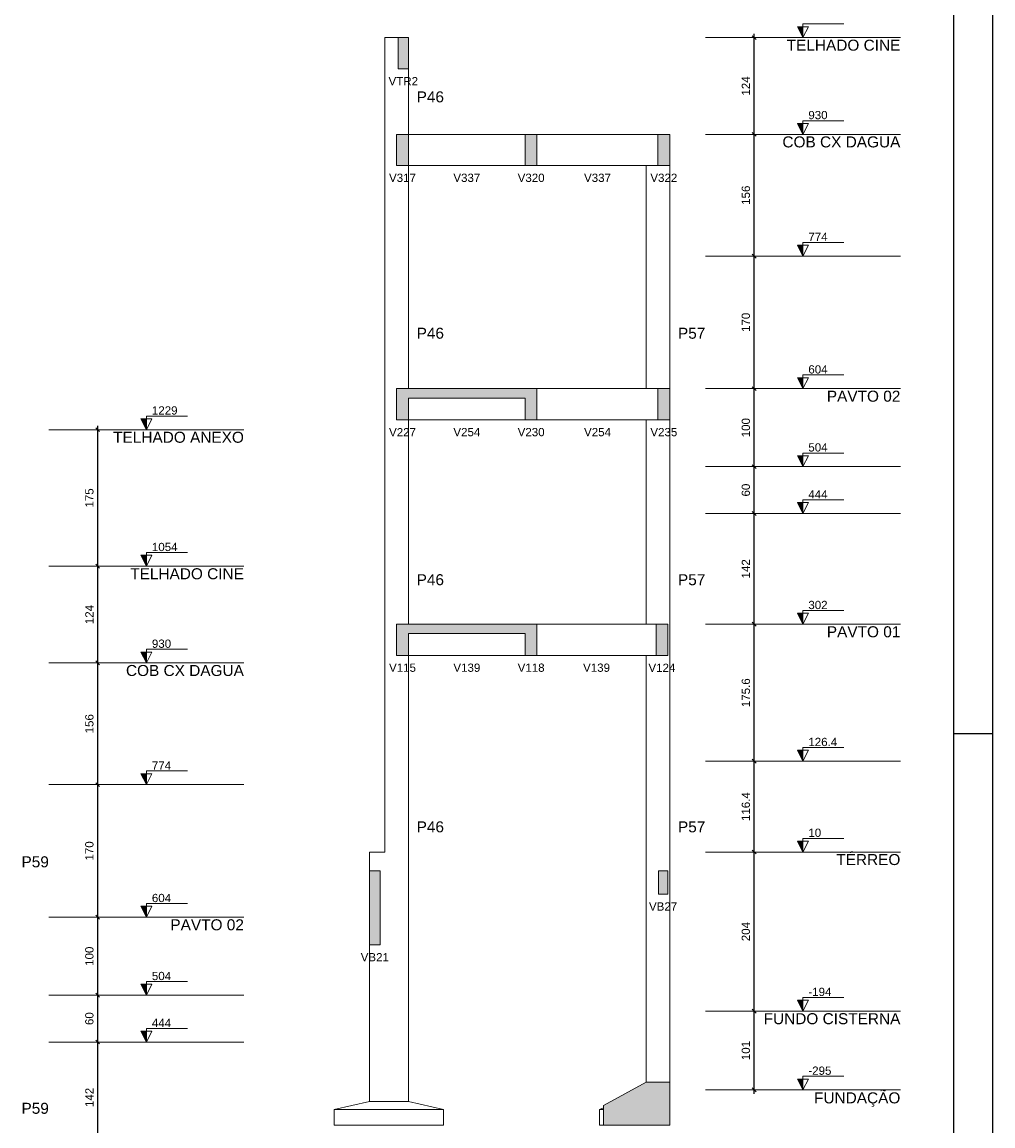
# Model space of a CAD drawing. Header units: millimetres. Extents: x 0 to 119, y 0 to 84.
# Tile 9 of 11: x 94 to 119, y 20 to 48. Entities that reach past the tile are written whole.
import ezdxf

# ---------------------------------------------------------------- set-up
doc = ezdxf.new("R2010")
doc.units = ezdxf.units.MM
doc.header["$MEASUREMENT"] = 0
doc.linetypes.add('DASHED', pattern=[1.905, 1.27, -0.635])
doc.linetypes.add('NULL', pattern=[0])
doc.layers.get('0').update_dxf_attribs({"lineweight": 18})
for name, color, linetype, lineweight in [('FO-Cotas', 5, 'Continuous', 5), ('FO-Elementos cortados', 159, 'Continuous', 5), ('FO-Elementos em vista', 7, 'Continuous', 5), ('FO-Hachuras', 153, 'Continuous', 5), ('FO-Indicações', 7, 'Continuous', 5), ('FO-Níveis', 9, 'DASHED', 5), ('FO-Textos das vigas', 7, 'Continuous', 5), ('FO-Textos dos pilares', 7, 'Continuous', 5)]:
    doc.layers.add(name, color=color, linetype=linetype, lineweight=lineweight)
doc.layers.add('SEDUC_MARF', color=1, linetype='Continuous')
doc.layers.add('SEDUC_MARGG', color=7, linetype='Continuous')
doc.styles.add('Arial', font='txt')
doc.dimstyles.new('UM_50.000000', dxfattribs={"dimtxt": 0.18, "dimasz": 0.1, "dimexe": 0.1, "dimexo": 0.2, "dimgap": 0, "dimtad": 1, "dimtih": 1, "dimtoh": 1, "dimdec": 1, "dimlfac": 50, "dimzin": 0, "dimdsep": 46, "dimtxsty": 'Standard', "dimcen": 0.09, "dimdle": 0.1, "dimadec": 1, "dimazin": 2, "dimtfac": 1, "dimtdec": 4, "dimtofl": 0, "dimtmove": 0, "dimatfit": 3, "dimfxl": 1, "dimtolj": 1, "dimarcsym": 0})

# ---------------------------------------------------------------- blocks, each defined once
blk = doc.blocks.new('_Oblique')
at = {"color": 0, "linetype": 'ByBlock', "lineweight": -2}
blk.add_line((-0.5, -0.5), (0.5, 0.5), dxfattribs=at)
blk = doc.blocks.new('*D15')
at = {"layer": 'Defpoints', "color": 0}
for p in [(112.776, 22.583), (112.776, 22.583), (112.776, 20.563)]:
    blk.add_point(p, dxfattribs=at)
at = {"layer": 'FO-Cotas', "color": 0, "linetype": 'Continuous', "lineweight": -2}
blk.add_line((112.776, 20.463), (112.776, 22.683), dxfattribs=at)
at = {"layer": 'FO-Cotas', "color": 0, "lineweight": -2, "xscale": 0.1, "yscale": 0.1, "zscale": 0.1}
for p, rotation in [((112.776, 22.583), 90), ((112.776, 20.563), 270)]:
    blk.add_blockref('_Oblique', p, dxfattribs=dict(at, rotation=rotation))
at = {"layer": 'FO-Cotas', "color": 7, "insert": (112.564, 21.573), "char_height": 0.2118, "attachment_point": 5, "rotation": 90, "style": 'Arial'}
blk.add_mtext('\\A1;101', dxfattribs=at)
blk = doc.blocks.new('*D16')
at = {"layer": 'Defpoints', "color": 0}
for p in [(112.776, 26.663), (112.776, 26.663), (112.776, 22.583)]:
    blk.add_point(p, dxfattribs=at)
at = {"layer": 'FO-Cotas', "color": 0, "linetype": 'Continuous', "lineweight": -2}
blk.add_line((112.776, 22.483), (112.776, 26.763), dxfattribs=at)
at = {"layer": 'FO-Cotas', "color": 0, "lineweight": -2, "xscale": 0.1, "yscale": 0.1, "zscale": 0.1}
for p, rotation in [((112.776, 26.663), 90), ((112.776, 22.583), 270)]:
    blk.add_blockref('_Oblique', p, dxfattribs=dict(at, rotation=rotation))
at = {"layer": 'FO-Cotas', "color": 7, "insert": (112.564, 24.623), "char_height": 0.2118, "attachment_point": 5, "rotation": 90, "style": 'Arial'}
blk.add_mtext('\\A1;204', dxfattribs=at)
blk = doc.blocks.new('*D17')
at = {"layer": 'Defpoints', "color": 0}
for p in [(112.776, 28.991), (112.776, 28.991), (112.776, 26.663)]:
    blk.add_point(p, dxfattribs=at)
at = {"layer": 'FO-Cotas', "color": 0, "linetype": 'Continuous', "lineweight": -2}
blk.add_line((112.776, 26.563), (112.776, 29.091), dxfattribs=at)
at = {"layer": 'FO-Cotas', "color": 0, "lineweight": -2, "xscale": 0.1, "yscale": 0.1, "zscale": 0.1}
for p, rotation in [((112.776, 28.991), 90), ((112.776, 26.663), 270)]:
    blk.add_blockref('_Oblique', p, dxfattribs=dict(at, rotation=rotation))
at = {"layer": 'FO-Cotas', "color": 7, "insert": (112.564, 27.827), "char_height": 0.2118, "attachment_point": 5, "rotation": 90, "style": 'Arial'}
blk.add_mtext('\\A1;116.4', dxfattribs=at)
blk = doc.blocks.new('*D18')
at = {"layer": 'Defpoints', "color": 0}
for p in [(112.776, 32.503), (112.776, 32.503), (112.776, 28.991)]:
    blk.add_point(p, dxfattribs=at)
at = {"layer": 'FO-Cotas', "color": 0, "linetype": 'Continuous', "lineweight": -2}
blk.add_line((112.776, 28.891), (112.776, 32.603), dxfattribs=at)
at = {"layer": 'FO-Cotas', "color": 0, "lineweight": -2, "xscale": 0.1, "yscale": 0.1, "zscale": 0.1}
for p, rotation in [((112.776, 32.503), 90), ((112.776, 28.991), 270)]:
    blk.add_blockref('_Oblique', p, dxfattribs=dict(at, rotation=rotation))
at = {"layer": 'FO-Cotas', "color": 7, "insert": (112.564, 30.747), "char_height": 0.2118, "attachment_point": 5, "rotation": 90, "style": 'Arial'}
blk.add_mtext('\\A1;175.6', dxfattribs=at)
blk = doc.blocks.new('*D19')
at = {"layer": 'Defpoints', "color": 0}
for p in [(112.776, 35.343), (112.776, 35.343), (112.776, 32.503)]:
    blk.add_point(p, dxfattribs=at)
at = {"layer": 'FO-Cotas', "color": 0, "linetype": 'Continuous', "lineweight": -2}
blk.add_line((112.776, 32.403), (112.776, 35.443), dxfattribs=at)
at = {"layer": 'FO-Cotas', "color": 0, "lineweight": -2, "xscale": 0.1, "yscale": 0.1, "zscale": 0.1}
for p, rotation in [((112.776, 35.343), 90), ((112.776, 32.503), 270)]:
    blk.add_blockref('_Oblique', p, dxfattribs=dict(at, rotation=rotation))
at = {"layer": 'FO-Cotas', "color": 7, "insert": (112.564, 33.923), "char_height": 0.2118, "attachment_point": 5, "rotation": 90, "style": 'Arial'}
blk.add_mtext('\\A1;142', dxfattribs=at)
blk = doc.blocks.new('*D20')
at = {"layer": 'Defpoints', "color": 0}
for p in [(112.776, 36.543), (112.776, 36.543), (112.776, 35.343)]:
    blk.add_point(p, dxfattribs=at)
at = {"layer": 'FO-Cotas', "color": 0, "linetype": 'Continuous', "lineweight": -2}
blk.add_line((112.776, 35.243), (112.776, 36.643), dxfattribs=at)
at = {"layer": 'FO-Cotas', "color": 0, "lineweight": -2, "xscale": 0.1, "yscale": 0.1, "zscale": 0.1}
for p, rotation in [((112.776, 36.543), 90), ((112.776, 35.343), 270)]:
    blk.add_blockref('_Oblique', p, dxfattribs=dict(at, rotation=rotation))
at = {"layer": 'FO-Cotas', "color": 7, "insert": (112.564, 35.943), "char_height": 0.2118, "attachment_point": 5, "rotation": 90, "style": 'Arial'}
blk.add_mtext('\\A1;60', dxfattribs=at)
blk = doc.blocks.new('*D21')
at = {"layer": 'Defpoints', "color": 0}
for p in [(112.776, 38.543), (112.776, 38.543), (112.776, 36.543)]:
    blk.add_point(p, dxfattribs=at)
at = {"layer": 'FO-Cotas', "color": 0, "linetype": 'Continuous', "lineweight": -2}
blk.add_line((112.776, 36.443), (112.776, 38.643), dxfattribs=at)
at = {"layer": 'FO-Cotas', "color": 0, "lineweight": -2, "xscale": 0.1, "yscale": 0.1, "zscale": 0.1}
for p, rotation in [((112.776, 38.543), 90), ((112.776, 36.543), 270)]:
    blk.add_blockref('_Oblique', p, dxfattribs=dict(at, rotation=rotation))
at = {"layer": 'FO-Cotas', "color": 7, "insert": (112.564, 37.543), "char_height": 0.2118, "attachment_point": 5, "rotation": 90, "style": 'Arial'}
blk.add_mtext('\\A1;100', dxfattribs=at)
blk = doc.blocks.new('*D22')
at = {"layer": 'Defpoints', "color": 0}
for p in [(112.776, 41.943), (112.776, 41.943), (112.776, 38.543)]:
    blk.add_point(p, dxfattribs=at)
at = {"layer": 'FO-Cotas', "color": 0, "linetype": 'Continuous', "lineweight": -2}
blk.add_line((112.776, 38.443), (112.776, 42.043), dxfattribs=at)
at = {"layer": 'FO-Cotas', "color": 0, "lineweight": -2, "xscale": 0.1, "yscale": 0.1, "zscale": 0.1}
for p, rotation in [((112.776, 41.943), 90), ((112.776, 38.543), 270)]:
    blk.add_blockref('_Oblique', p, dxfattribs=dict(at, rotation=rotation))
at = {"layer": 'FO-Cotas', "color": 7, "insert": (112.564, 40.243), "char_height": 0.2118, "attachment_point": 5, "rotation": 90, "style": 'Arial'}
blk.add_mtext('\\A1;170', dxfattribs=at)
blk = doc.blocks.new('*D23')
at = {"layer": 'Defpoints', "color": 0}
for p in [(112.776, 45.063), (112.776, 45.063), (112.776, 41.943)]:
    blk.add_point(p, dxfattribs=at)
at = {"layer": 'FO-Cotas', "color": 0, "linetype": 'Continuous', "lineweight": -2}
blk.add_line((112.776, 41.843), (112.776, 45.163), dxfattribs=at)
at = {"layer": 'FO-Cotas', "color": 0, "lineweight": -2, "xscale": 0.1, "yscale": 0.1, "zscale": 0.1}
for p, rotation in [((112.776, 45.063), 90), ((112.776, 41.943), 270)]:
    blk.add_blockref('_Oblique', p, dxfattribs=dict(at, rotation=rotation))
at = {"layer": 'FO-Cotas', "color": 7, "insert": (112.564, 43.503), "char_height": 0.2118, "attachment_point": 5, "rotation": 90, "style": 'Arial'}
blk.add_mtext('\\A1;156', dxfattribs=at)
blk = doc.blocks.new('*D24')
at = {"layer": 'Defpoints', "color": 0}
for p in [(112.776, 47.543), (112.776, 47.543), (112.776, 45.063)]:
    blk.add_point(p, dxfattribs=at)
at = {"layer": 'FO-Cotas', "color": 0, "linetype": 'Continuous', "lineweight": -2}
blk.add_line((112.776, 44.963), (112.776, 47.643), dxfattribs=at)
at = {"layer": 'FO-Cotas', "color": 0, "lineweight": -2, "xscale": 0.1, "yscale": 0.1, "zscale": 0.1}
for p, rotation in [((112.776, 47.543), 90), ((112.776, 45.063), 270)]:
    blk.add_blockref('_Oblique', p, dxfattribs=dict(at, rotation=rotation))
at = {"layer": 'FO-Cotas', "color": 7, "insert": (112.564, 46.303), "char_height": 0.2118, "attachment_point": 5, "rotation": 90, "style": 'Arial'}
blk.add_mtext('\\A1;124', dxfattribs=at)
blk = doc.blocks.new('*D29')
at = {"layer": 'Defpoints', "color": 0}
for p in [(95.94, 21.791), (95.94, 21.791), (95.94, 18.951)]:
    blk.add_point(p, dxfattribs=at)
at = {"layer": 'FO-Cotas', "color": 0, "linetype": 'Continuous', "lineweight": -2}
blk.add_line((95.94, 18.851), (95.94, 21.891), dxfattribs=at)
at = {"layer": 'FO-Cotas', "color": 0, "lineweight": -2, "xscale": 0.1, "yscale": 0.1, "zscale": 0.1}
for p, rotation in [((95.94, 21.791), 90), ((95.94, 18.951), 270)]:
    blk.add_blockref('_Oblique', p, dxfattribs=dict(at, rotation=rotation))
at = {"layer": 'FO-Cotas', "color": 7, "insert": (95.728, 20.371), "char_height": 0.2118, "attachment_point": 5, "rotation": 90, "style": 'Arial'}
blk.add_mtext('\\A1;142', dxfattribs=at)
blk = doc.blocks.new('*D30')
at = {"layer": 'Defpoints', "color": 0}
for p in [(95.94, 22.991), (95.94, 22.991), (95.94, 21.791)]:
    blk.add_point(p, dxfattribs=at)
at = {"layer": 'FO-Cotas', "color": 0, "linetype": 'Continuous', "lineweight": -2}
blk.add_line((95.94, 21.691), (95.94, 23.091), dxfattribs=at)
at = {"layer": 'FO-Cotas', "color": 0, "lineweight": -2, "xscale": 0.1, "yscale": 0.1, "zscale": 0.1}
for p, rotation in [((95.94, 22.991), 90), ((95.94, 21.791), 270)]:
    blk.add_blockref('_Oblique', p, dxfattribs=dict(at, rotation=rotation))
at = {"layer": 'FO-Cotas', "color": 7, "insert": (95.728, 22.391), "char_height": 0.2118, "attachment_point": 5, "rotation": 90, "style": 'Arial'}
blk.add_mtext('\\A1;60', dxfattribs=at)
blk = doc.blocks.new('*D31')
at = {"layer": 'Defpoints', "color": 0}
for p in [(95.94, 24.991), (95.94, 24.991), (95.94, 22.991)]:
    blk.add_point(p, dxfattribs=at)
at = {"layer": 'FO-Cotas', "color": 0, "linetype": 'Continuous', "lineweight": -2}
blk.add_line((95.94, 22.891), (95.94, 25.091), dxfattribs=at)
at = {"layer": 'FO-Cotas', "color": 0, "lineweight": -2, "xscale": 0.1, "yscale": 0.1, "zscale": 0.1}
for p, rotation in [((95.94, 24.991), 90), ((95.94, 22.991), 270)]:
    blk.add_blockref('_Oblique', p, dxfattribs=dict(at, rotation=rotation))
at = {"layer": 'FO-Cotas', "color": 7, "insert": (95.728, 23.991), "char_height": 0.2118, "attachment_point": 5, "rotation": 90, "style": 'Arial'}
blk.add_mtext('\\A1;100', dxfattribs=at)
blk = doc.blocks.new('*D32')
at = {"layer": 'Defpoints', "color": 0}
for p in [(95.94, 28.391), (95.94, 28.391), (95.94, 24.991)]:
    blk.add_point(p, dxfattribs=at)
at = {"layer": 'FO-Cotas', "color": 0, "linetype": 'Continuous', "lineweight": -2}
blk.add_line((95.94, 24.891), (95.94, 28.491), dxfattribs=at)
at = {"layer": 'FO-Cotas', "color": 0, "lineweight": -2, "xscale": 0.1, "yscale": 0.1, "zscale": 0.1}
for p, rotation in [((95.94, 28.391), 90), ((95.94, 24.991), 270)]:
    blk.add_blockref('_Oblique', p, dxfattribs=dict(at, rotation=rotation))
at = {"layer": 'FO-Cotas', "color": 7, "insert": (95.728, 26.691), "char_height": 0.2118, "attachment_point": 5, "rotation": 90, "style": 'Arial'}
blk.add_mtext('\\A1;170', dxfattribs=at)
blk = doc.blocks.new('*D33')
at = {"layer": 'Defpoints', "color": 0}
for p in [(95.94, 31.511), (95.94, 31.511), (95.94, 28.391)]:
    blk.add_point(p, dxfattribs=at)
at = {"layer": 'FO-Cotas', "color": 0, "linetype": 'Continuous', "lineweight": -2}
blk.add_line((95.94, 28.291), (95.94, 31.611), dxfattribs=at)
at = {"layer": 'FO-Cotas', "color": 0, "lineweight": -2, "xscale": 0.1, "yscale": 0.1, "zscale": 0.1}
for p, rotation in [((95.94, 31.511), 90), ((95.94, 28.391), 270)]:
    blk.add_blockref('_Oblique', p, dxfattribs=dict(at, rotation=rotation))
at = {"layer": 'FO-Cotas', "color": 7, "insert": (95.728, 29.951), "char_height": 0.2118, "attachment_point": 5, "rotation": 90, "style": 'Arial'}
blk.add_mtext('\\A1;156', dxfattribs=at)
blk = doc.blocks.new('*D34')
at = {"layer": 'Defpoints', "color": 0}
for p in [(95.94, 33.991), (95.94, 33.991), (95.94, 31.511)]:
    blk.add_point(p, dxfattribs=at)
at = {"layer": 'FO-Cotas', "color": 0, "linetype": 'Continuous', "lineweight": -2}
blk.add_line((95.94, 31.411), (95.94, 34.091), dxfattribs=at)
at = {"layer": 'FO-Cotas', "color": 0, "lineweight": -2, "xscale": 0.1, "yscale": 0.1, "zscale": 0.1}
for p, rotation in [((95.94, 33.991), 90), ((95.94, 31.511), 270)]:
    blk.add_blockref('_Oblique', p, dxfattribs=dict(at, rotation=rotation))
at = {"layer": 'FO-Cotas', "color": 7, "insert": (95.728, 32.751), "char_height": 0.2118, "attachment_point": 5, "rotation": 90, "style": 'Arial'}
blk.add_mtext('\\A1;124', dxfattribs=at)
blk = doc.blocks.new('*D35')
at = {"layer": 'Defpoints', "color": 0}
for p in [(95.94, 37.491), (95.94, 37.491), (95.94, 33.991)]:
    blk.add_point(p, dxfattribs=at)
at = {"layer": 'FO-Cotas', "color": 0, "linetype": 'Continuous', "lineweight": -2}
blk.add_line((95.94, 33.891), (95.94, 37.591), dxfattribs=at)
at = {"layer": 'FO-Cotas', "color": 0, "lineweight": -2, "xscale": 0.1, "yscale": 0.1, "zscale": 0.1}
for p, rotation in [((95.94, 37.491), 90), ((95.94, 33.991), 270)]:
    blk.add_blockref('_Oblique', p, dxfattribs=dict(at, rotation=rotation))
at = {"layer": 'FO-Cotas', "color": 7, "insert": (95.728, 35.741), "char_height": 0.2118, "attachment_point": 5, "rotation": 90, "style": 'Arial'}
blk.add_mtext('\\A1;175', dxfattribs=at)

msp = doc.modelspace()

# ---------------------------------------------------------------- hatches: boundary and pattern name
at = {"layer": 'FO-Hachuras', "linetype": 'Continuous'}
for points in [[(103.6481, 46.7433), (103.9081, 46.7433), (103.9081, 47.5433), (103.6481, 47.5433), (103.6481, 46.7433)], [(103.6081, 44.2633), (103.9081, 44.2633), (103.9081, 45.0633), (103.6081, 45.0633), (103.6081, 44.2633)], [(106.9069, 44.2633), (107.2069, 44.2633), (107.2069, 45.0633), (106.9069, 45.0633), (106.9069, 44.2633)], [(110.3103, 44.2633), (110.6103, 44.2633), (110.6103, 45.0633), (110.3103, 45.0633), (110.3103, 44.2633)], [(103.6081, 38.3033), (107.2069, 38.3033), (107.2069, 38.5433), (103.6081, 38.5433), (103.6081, 38.3033)], [(103.6081, 37.7433), (103.9081, 37.7433), (103.9081, 38.5433), (103.6081, 38.5433), (103.6081, 37.7433)], [(106.9069, 37.7433), (107.2069, 37.7433), (107.2069, 38.5433), (106.9069, 38.5433), (106.9069, 37.7433)], [(110.3103, 37.7433), (110.6103, 37.7433), (110.6103, 38.5433), (110.3103, 38.5433), (110.3103, 37.7433)], [(103.6081, 32.2633), (107.2069, 32.2633), (107.2069, 32.5033), (103.6081, 32.5033), (103.6081, 32.2633)], [(103.6081, 31.7033), (103.9081, 31.7033), (103.9081, 32.5033), (103.6081, 32.5033), (103.6081, 31.7033)], [(106.9069, 31.7033), (107.2069, 31.7033), (107.2069, 32.5033), (106.9069, 32.5033), (106.9069, 31.7033)], [(110.2611, 31.7033), (110.5611, 31.7033), (110.5611, 32.5033), (110.2611, 32.5033), (110.2611, 31.7033)], [(102.9081, 24.2833), (103.1881, 24.2833), (103.1881, 26.1833), (102.9081, 26.1833), (102.9081, 24.2833)], [(110.3211, 25.5833), (110.5611, 25.5833), (110.5611, 26.1833), (110.3211, 26.1833), (110.3211, 25.5833)], [(108.9103, 20.1633), (110.6103, 20.1633), (110.6103, 20.7633), (110.0103, 20.7633), (108.9103, 20.1633)], [(108.9103, 19.6633), (110.6103, 19.6633), (110.6103, 20.1633), (108.9103, 20.1633), (108.9103, 19.6633)]]:
    msp.add_hatch(color=153, dxfattribs=at).paths.add_polyline_path(points)
at = {"layer": 'FO-Indicações', "linetype": 'Continuous'}
for points in [[(114.0259, 47.5433), (114.0259, 47.8233), (113.8859, 47.8233), (114.0259, 47.5433)], [(114.0259, 45.0633), (114.0259, 45.3433), (113.8859, 45.3433), (114.0259, 45.0633)], [(114.0259, 41.9433), (114.0259, 42.2233), (113.8859, 42.2233), (114.0259, 41.9433)], [(114.0259, 38.5433), (114.0259, 38.8233), (113.8859, 38.8233), (114.0259, 38.5433)], [(97.1901, 37.4906), (97.1901, 37.7706), (97.0501, 37.7706), (97.1901, 37.4906)], [(114.0259, 36.5433), (114.0259, 36.8233), (113.8859, 36.8233), (114.0259, 36.5433)], [(114.0259, 35.3433), (114.0259, 35.6233), (113.8859, 35.6233), (114.0259, 35.3433)], [(97.1901, 33.9906), (97.1901, 34.2706), (97.0501, 34.2706), (97.1901, 33.9906)], [(114.0259, 32.5033), (114.0259, 32.7833), (113.8859, 32.7833), (114.0259, 32.5033)], [(97.1901, 31.5106), (97.1901, 31.7906), (97.0501, 31.7906), (97.1901, 31.5106)], [(114.0259, 28.9913), (114.0259, 29.2713), (113.8859, 29.2713), (114.0259, 28.9913)], [(97.1901, 28.3906), (97.1901, 28.6706), (97.0501, 28.6706), (97.1901, 28.3906)], [(114.0259, 26.6633), (114.0259, 26.9433), (113.8859, 26.9433), (114.0259, 26.6633)], [(97.1901, 24.9906), (97.1901, 25.2706), (97.0501, 25.2706), (97.1901, 24.9906)], [(97.1901, 22.9906), (97.1901, 23.2706), (97.0501, 23.2706), (97.1901, 22.9906)], [(114.0259, 22.5833), (114.0259, 22.8633), (113.8859, 22.8633), (114.0259, 22.5833)], [(97.1901, 21.7906), (97.1901, 22.0706), (97.0501, 22.0706), (97.1901, 21.7906)], [(114.0259, 20.5633), (114.0259, 20.8433), (113.8859, 20.8433), (114.0259, 20.5633)]]:
    msp.add_hatch(color=7, dxfattribs=at).paths.add_polyline_path(points)

# ---------------------------------------------------------------- linework, layer by layer
at = {"layer": 'FO-Elementos cortados'}
for p, q in [((103.9081, 47.5433), (103.6481, 47.5433)), ((103.6481, 47.5433), (103.6481, 46.7433)), ((103.9081, 46.7433), (103.9081, 47.5433)), ((103.6481, 46.7433), (103.9081, 46.7433)), ((103.6081, 45.0633), (103.6081, 44.2633)), ((103.7581, 45.0633), (103.6081, 45.0633)), ((103.9081, 45.0633), (103.7581, 45.0633)), ((103.9081, 44.2633), (103.9081, 45.0633)), ((106.9069, 45.0633), (106.9069, 44.2633)), ((107.0569, 45.0633), (106.9069, 45.0633)), ((107.2069, 45.0633), (107.0569, 45.0633)), ((107.2069, 44.2633), (107.2069, 45.0633)), ((110.3103, 45.0633), (110.3103, 44.2633)), ((110.4603, 45.0633), (110.3103, 45.0633)), ((110.6103, 45.0633), (110.4603, 45.0633)), ((110.6103, 44.2633), (110.6103, 45.0633)), ((103.6081, 44.2633), (103.7581, 44.2633)), ((103.7581, 44.2633), (103.9081, 44.2633)), ((106.9069, 44.2633), (107.0569, 44.2633)), ((107.0569, 44.2633), (107.2069, 44.2633)), ((110.3103, 44.2633), (110.4603, 44.2633)), ((110.4603, 44.2633), (110.6103, 44.2633)), ((103.6081, 38.5433), (103.6081, 38.3033)), ((103.7581, 38.5433), (103.6081, 38.5433)), ((103.9081, 38.5433), (103.7581, 38.5433)), ((106.9069, 38.5433), (103.9081, 38.5433)), ((107.0569, 38.5433), (106.9069, 38.5433)), ((107.2069, 38.5433), (107.0569, 38.5433)), ((107.2069, 38.3033), (107.2069, 38.5433)), ((110.3103, 38.5433), (110.3103, 37.7433)), ((110.4603, 38.5433), (110.3103, 38.5433)), ((110.6103, 38.5433), (110.4603, 38.5433)), ((110.6103, 37.7433), (110.6103, 38.5433)), ((103.6081, 38.3033), (103.6081, 37.7433)), ((103.9081, 37.7433), (103.9081, 38.3033)), ((103.9081, 38.3033), (106.9069, 38.3033)), ((106.9069, 38.3033), (106.9069, 37.7433)), ((107.2069, 37.7433), (107.2069, 38.3033)), ((103.6081, 37.7433), (103.7581, 37.7433)), ((103.7581, 37.7433), (103.9081, 37.7433)), ((106.9069, 37.7433), (107.0569, 37.7433)), ((107.0569, 37.7433), (107.2069, 37.7433)), ((110.3103, 37.7433), (110.4603, 37.7433)), ((110.4603, 37.7433), (110.6103, 37.7433)), ((103.6081, 32.5033), (103.6081, 32.2633)), ((103.7581, 32.5033), (103.6081, 32.5033)), ((103.9081, 32.5033), (103.7581, 32.5033)), ((106.9069, 32.5033), (103.9081, 32.5033)), ((107.0569, 32.5033), (106.9069, 32.5033)), ((107.2069, 32.5033), (107.0569, 32.5033)), ((107.2069, 32.2633), (107.2069, 32.5033)), ((110.2611, 32.5033), (110.2611, 31.7033)), ((110.3103, 32.5033), (110.2611, 32.5033)), ((110.4111, 32.5033), (110.3103, 32.5033)), ((110.5611, 32.5033), (110.4111, 32.5033)), ((110.5611, 31.7033), (110.5611, 32.5033)), ((103.6081, 32.2633), (103.6081, 31.7033)), ((103.9081, 31.7033), (103.9081, 32.2633)), ((103.9081, 32.2633), (106.9069, 32.2633)), ((106.9069, 32.2633), (106.9069, 31.7033)), ((107.2069, 31.7033), (107.2069, 32.2633)), ((103.6081, 31.7033), (103.7581, 31.7033)), ((103.7581, 31.7033), (103.9081, 31.7033)), ((106.9069, 31.7033), (107.0569, 31.7033)), ((107.0569, 31.7033), (107.2069, 31.7033)), ((110.2611, 31.7033), (110.3103, 31.7033)), ((110.3103, 31.7033), (110.4111, 31.7033)), ((110.4111, 31.7033), (110.5611, 31.7033)), ((103.1881, 26.1833), (102.9081, 26.1833)), ((102.9081, 26.1833), (102.9081, 25.5833)), ((103.1881, 25.5833), (103.1881, 26.1833)), ((110.5611, 26.1833), (110.3211, 26.1833)), ((110.3211, 26.1833), (110.3211, 25.5833)), ((110.5611, 25.9833), (110.5611, 26.1833)), ((110.5611, 25.5833), (110.5611, 25.9833)), ((102.9081, 25.5833), (102.9081, 24.7833)), ((103.1881, 24.7833), (103.1881, 25.5833)), ((110.3211, 25.5833), (110.3703, 25.5833)), ((110.3703, 25.5833), (110.5611, 25.5833)), ((102.9081, 24.7833), (102.9081, 24.2833)), ((103.1881, 24.2833), (103.1881, 24.7833)), ((102.9081, 24.2833), (103.1881, 24.2833)), ((110.0103, 20.7633), (108.9103, 20.1633)), ((110.6103, 20.7633), (110.0103, 20.7633)), ((110.6103, 20.5633), (110.6103, 20.7633)), ((110.6103, 20.1633), (110.6103, 20.5633)), ((108.9103, 20.1633), (108.9103, 20.105)), ((108.9103, 20.105), (108.9103, 20.0633)), ((110.6103, 20.0633), (110.6103, 20.1633)), ((108.9103, 20.0633), (108.9103, 19.6633)), ((110.6103, 19.6633), (110.6103, 20.0633)), ((110.0103, 19.6633), (108.9103, 19.6633)), ((110.6103, 19.6633), (110.0103, 19.6633))]:
    msp.add_line(p, q, dxfattribs=at)
at = {"layer": 'FO-Elementos em vista'}
for p, q in [((103.3081, 47.5433), (103.3081, 45.0633)), ((103.6481, 47.5433), (103.3081, 47.5433)), ((103.9081, 45.0633), (103.9081, 46.7433)), ((103.3081, 45.0633), (103.3081, 41.9433)), ((106.9069, 45.0633), (103.9081, 45.0633)), ((110.0103, 45.0633), (107.2069, 45.0633)), ((110.3103, 45.0633), (110.0103, 45.0633)), ((103.9081, 41.9433), (103.9081, 44.2633)), ((103.9081, 44.2633), (106.9069, 44.2633)), ((107.2069, 44.2633), (110.0103, 44.2633)), ((110.0103, 44.2633), (110.0103, 41.9433)), ((110.0103, 44.2633), (110.3103, 44.2633)), ((110.6103, 41.9433), (110.6103, 44.2633)), ((103.3081, 41.9433), (103.3081, 38.5433)), ((103.9081, 38.5433), (103.9081, 41.9433)), ((110.0103, 41.9433), (110.0103, 38.5433)), ((110.6103, 38.5433), (110.6103, 41.9433)), ((103.3081, 38.5433), (103.3081, 36.5433)), ((110.0103, 38.5433), (107.2069, 38.5433)), ((110.3103, 38.5433), (110.0103, 38.5433)), ((103.9081, 36.5433), (103.9081, 37.7433)), ((103.9081, 37.7433), (106.9069, 37.7433)), ((107.2069, 37.7433), (110.0103, 37.7433)), ((110.0103, 37.7433), (110.0103, 36.5433)), ((110.0103, 37.7433), (110.3103, 37.7433)), ((110.6103, 36.5433), (110.6103, 37.7433)), ((103.3081, 36.5433), (103.3081, 35.3433)), ((103.9081, 35.3433), (103.9081, 36.5433)), ((110.0103, 36.5433), (110.0103, 35.3433)), ((110.6103, 35.3433), (110.6103, 36.5433)), ((103.3081, 35.3433), (103.3081, 32.5033)), ((103.9081, 32.5033), (103.9081, 35.3433)), ((110.0103, 35.3433), (110.0103, 32.5033)), ((110.6103, 32.5033), (110.6103, 35.3433)), ((103.3081, 32.5033), (103.3081, 28.9913)), ((110.0103, 32.5033), (107.2069, 32.5033)), ((110.2611, 32.5033), (110.0103, 32.5033)), ((110.6103, 31.7033), (110.6103, 32.5033)), ((103.9081, 28.9913), (103.9081, 31.7033)), ((103.9081, 31.7033), (106.9069, 31.7033)), ((107.2069, 31.7033), (110.0103, 31.7033)), ((110.0103, 31.7033), (110.0103, 28.9913)), ((110.0103, 31.7033), (110.2611, 31.7033)), ((110.6103, 28.9913), (110.6103, 31.7033)), ((103.3081, 28.9913), (103.3081, 26.6633)), ((103.9081, 26.6633), (103.9081, 28.9913)), ((110.0103, 28.9913), (110.0103, 26.6633)), ((110.6103, 26.6633), (110.6103, 28.9913)), ((102.9081, 26.6633), (102.9081, 26.1833)), ((103.3081, 26.6633), (102.9081, 26.6633)), ((103.9081, 26.1833), (103.9081, 26.6633)), ((110.0103, 26.6633), (110.0103, 26.1833)), ((110.6103, 26.1833), (110.6103, 26.6633)), ((103.9081, 20.2633), (103.9081, 26.1833)), ((110.0103, 26.1833), (110.0103, 20.7633)), ((110.6103, 25.9833), (110.6103, 26.1833)), ((110.6103, 25.3833), (110.6103, 25.9833)), ((110.6103, 20.7633), (110.6103, 25.3833)), ((102.9081, 24.2833), (102.9081, 20.2633)), ((102.9081, 20.2633), (102.0081, 20.0633)), ((103.9081, 20.2633), (102.9081, 20.2633)), ((104.8081, 20.0633), (103.9081, 20.2633)), ((108.9103, 20.105), (108.8103, 20.0633)), ((102.0081, 20.0633), (102.0081, 19.6633)), ((102.9081, 20.0633), (102.0081, 20.0633)), ((103.9081, 20.0633), (102.9081, 20.0633)), ((104.8081, 20.0633), (103.9081, 20.0633)), ((104.8081, 19.6633), (104.8081, 20.0633)), ((108.8103, 20.0633), (108.8103, 19.6633)), ((108.9103, 20.0633), (108.8103, 20.0633)), ((102.9081, 19.6633), (102.0081, 19.6633)), ((103.9081, 19.6633), (102.9081, 19.6633)), ((104.8081, 19.6633), (103.9081, 19.6633)), ((108.9103, 19.6633), (108.8103, 19.6633))]:
    msp.add_line(p, q, dxfattribs=at)
at = {"layer": 'FO-Indicações'}
for points in [[(114.0259, 47.5433), (114.1659, 47.8233), (113.8859, 47.8233), (114.0259, 47.5433), (114.0259, 47.8933), (115.0759, 47.8933)], [(114.0259, 45.0633), (114.1659, 45.3433), (113.8859, 45.3433), (114.0259, 45.0633), (114.0259, 45.4133), (115.0759, 45.4133)], [(114.0259, 41.9433), (114.1659, 42.2233), (113.8859, 42.2233), (114.0259, 41.9433), (114.0259, 42.2933), (115.0759, 42.2933)], [(114.0259, 38.5433), (114.1659, 38.8233), (113.8859, 38.8233), (114.0259, 38.5433), (114.0259, 38.8933), (115.0759, 38.8933)], [(97.1901, 37.4906), (97.3301, 37.7706), (97.0501, 37.7706), (97.1901, 37.4906), (97.1901, 37.8406), (98.2401, 37.8406)], [(114.0259, 36.5433), (114.1659, 36.8233), (113.8859, 36.8233), (114.0259, 36.5433), (114.0259, 36.8933), (115.0759, 36.8933)], [(114.0259, 35.3433), (114.1659, 35.6233), (113.8859, 35.6233), (114.0259, 35.3433), (114.0259, 35.6933), (115.0759, 35.6933)], [(97.1901, 33.9906), (97.3301, 34.2706), (97.0501, 34.2706), (97.1901, 33.9906), (97.1901, 34.3406), (98.2401, 34.3406)], [(114.0259, 32.5033), (114.1659, 32.7833), (113.8859, 32.7833), (114.0259, 32.5033), (114.0259, 32.8533), (115.0759, 32.8533)], [(97.1901, 31.5106), (97.3301, 31.7906), (97.0501, 31.7906), (97.1901, 31.5106), (97.1901, 31.8606), (98.2401, 31.8606)], [(114.0259, 28.9913), (114.1659, 29.2713), (113.8859, 29.2713), (114.0259, 28.9913), (114.0259, 29.3413), (115.0759, 29.3413)], [(97.1901, 28.3906), (97.3301, 28.6706), (97.0501, 28.6706), (97.1901, 28.3906), (97.1901, 28.7406), (98.2401, 28.7406)], [(114.0259, 26.6633), (114.1659, 26.9433), (113.8859, 26.9433), (114.0259, 26.6633), (114.0259, 27.0133), (115.0759, 27.0133)], [(97.1901, 24.9906), (97.3301, 25.2706), (97.0501, 25.2706), (97.1901, 24.9906), (97.1901, 25.3406), (98.2401, 25.3406)], [(97.1901, 22.9906), (97.3301, 23.2706), (97.0501, 23.2706), (97.1901, 22.9906), (97.1901, 23.3406), (98.2401, 23.3406)], [(114.0259, 22.5833), (114.1659, 22.8633), (113.8859, 22.8633), (114.0259, 22.5833), (114.0259, 22.9333), (115.0759, 22.9333)], [(97.1901, 21.7906), (97.3301, 22.0706), (97.0501, 22.0706), (97.1901, 21.7906), (97.1901, 22.1406), (98.2401, 22.1406)], [(114.0259, 20.5633), (114.1659, 20.8433), (113.8859, 20.8433), (114.0259, 20.5633), (114.0259, 20.9133), (115.0759, 20.9133)]]:
    msp.add_lwpolyline(points, dxfattribs=at)
at = {"layer": 'FO-Níveis', "linetype": 'Continuous', "ltscale": 0.2}
for p, q in [((111.5259, 47.5433), (116.5259, 47.5433)), ((111.5259, 45.0633), (116.5259, 45.0633)), ((111.5259, 41.9433), (116.5259, 41.9433)), ((111.5259, 38.5433), (116.5259, 38.5433)), ((94.6901, 37.4906), (99.6901, 37.4906)), ((111.5259, 36.5433), (116.5259, 36.5433)), ((111.5259, 35.3433), (116.5259, 35.3433)), ((94.6901, 33.9906), (99.6901, 33.9906)), ((111.5259, 32.5033), (116.5259, 32.5033)), ((94.6901, 31.5106), (99.6901, 31.5106)), ((111.5259, 28.9913), (116.5259, 28.9913)), ((94.6901, 28.3906), (99.6901, 28.3906)), ((111.5259, 26.6633), (116.5259, 26.6633)), ((94.6901, 24.9906), (99.6901, 24.9906)), ((94.6901, 22.9906), (99.6901, 22.9906)), ((111.5259, 22.5833), (116.5259, 22.5833)), ((94.6901, 21.7906), (99.6901, 21.7906)), ((111.5259, 20.5633), (116.5259, 20.5633))]:
    msp.add_line(p, q, dxfattribs=at)
at = {"layer": 'SEDUC_MARF'}
msp.add_line((117.9, 29.7), (118.9, 29.7), dxfattribs=at)
msp.add_lwpolyline([(118.9, 84.1), (0, 84.1), (0, 0), (118.9, 0)], close=True, dxfattribs=at)
at = {"layer": 'SEDUC_MARGG'}
msp.add_lwpolyline([(2.5, 1), (117.9, 1), (117.9, 83.1), (2.5, 83.1), (2.5, 1)], dxfattribs=at)

# ---------------------------------------------------------------- texts
at = {"layer": 'FO-Indicações', "linetype": 'NULL', "line_spacing_factor": 0.798, "style": 'Arial'}
for s, insert, char_height, width, attachment_point in [('TELHADO CINE', (116.5259, 47.2045), 0.2824, 5.764307, 9), ('930', (114.1659, 45.4482), 0.2118, 0.967705, 7), ('COB CX DAGUA', (116.5259, 44.7245), 0.2824, 5.981016, 9), ('774', (114.1659, 42.3282), 0.2118, 0.967705, 7), ('604', (114.1659, 38.9282), 0.2118, 0.967705, 7), ('PAVTO 02', (116.5259, 38.2045), 0.2824, 3.728232, 9), ('1229', (97.3304, 37.8755), 0.2118, 1.290273, 7), ('TELHADO ANEXO', (99.6904, 37.1518), 0.2824, 6.631523, 9), ('504', (114.1659, 36.9282), 0.2118, 0.967705, 7), ('444', (114.1659, 35.7282), 0.2118, 0.967705, 7), ('1054', (97.3304, 34.3755), 0.2118, 1.290273, 7), ('TELHADO CINE', (99.6904, 33.6518), 0.2824, 5.764307, 9), ('302', (114.1659, 32.8882), 0.2118, 0.967705, 7), ('PAVTO 01', (116.5259, 32.1645), 0.2824, 3.728232, 9), ('930', (97.3304, 31.8955), 0.2118, 0.967705, 7), ('COB CX DAGUA', (99.6904, 31.1718), 0.2824, 5.981016, 9), ('126.4', (114.1659, 29.3762), 0.2118, 1.451416, 7), ('774', (97.3304, 28.7755), 0.2118, 0.967705, 7), ('10', (114.1659, 27.0482), 0.2118, 0.645137, 7), ('TÉRREO', (116.5259, 26.3245), 0.2824, 3.250254, 9), ('604', (97.3304, 25.3755), 0.2118, 0.967705, 7), ('PAVTO 02', (99.6904, 24.6518), 0.2824, 3.728232, 9), ('504', (97.3304, 23.3755), 0.2118, 0.967705, 7), ('-194', (114.1659, 22.9682), 0.2118, 1.16085, 7), ('444', (97.3304, 22.1755), 0.2118, 0.967705, 7), ('FUNDO CISTERNA', (116.5259, 22.2445), 0.2824, 6.933545, 9), ('-295', (114.1659, 20.9482), 0.2118, 1.16085, 7), ('FUNDAÇÃO', (116.5259, 20.1313), 0.2824, 4.376836, 9)]:
    msp.add_mtext(s, dxfattribs=dict(at, insert=insert, char_height=char_height, width=width, attachment_point=attachment_point))
at = {"layer": 'FO-Textos das vigas', "linetype": 'NULL', "char_height": 0.2118, "attachment_point": 8, "line_spacing_factor": 0.798, "style": 'Arial'}
for s, insert, width in [('VTR2', (103.7779, 46.3202), 1.482568), ('V317', (103.7579, 43.8402), 1.354561), ('V337', (105.4079, 43.8402), 1.354561), ('V320', (107.0569, 43.8402), 1.354561), ('V337', (108.7589, 43.8402), 1.354561), ('V322', (110.4599, 43.8402), 1.354561), ('V227', (103.7579, 37.3202), 1.354561), ('V254', (105.4079, 37.3202), 1.354561), ('V230', (107.0569, 37.3202), 1.354561), ('V254', (108.7589, 37.3202), 1.354561), ('V235', (110.4599, 37.3202), 1.354561), ('V115', (103.7579, 31.2802), 1.354561), ('V139', (105.4079, 31.2802), 1.354561), ('V118', (107.0569, 31.2802), 1.354561), ('V139', (108.7339, 31.2802), 1.354561), ('V124', (110.4109, 31.2802), 1.354561), ('VB27', (110.4409, 25.1602), 1.418848), ('VB21', (103.0479, 23.8602), 1.418848)]:
    msp.add_mtext(s, dxfattribs=dict(at, insert=insert, width=width))
at = {"layer": 'FO-Textos dos pilares', "linetype": 'NULL', "char_height": 0.2824, "width": 1.387852, "attachment_point": 7, "line_spacing_factor": 0.798, "style": 'Arial'}
for s, insert in [('P46', (104.1199, 45.8795)), ('P46', (104.1199, 39.8195)), ('P57', (110.8219, 39.8195)), ('P46', (104.1199, 33.4995)), ('P57', (110.8219, 33.4995)), ('P46', (104.1199, 27.1635)), ('P57', (110.8219, 27.1635)), ('P59', (93.9864, 26.2668)), ('P59', (93.9864, 19.9468))]:
    msp.add_mtext(s, dxfattribs=dict(at, insert=insert))

# ---------------------------------------------------------------- dimensions: what is measured, and where the dimension line sits
at = {"layer": 'FO-Cotas', "linetype": 'Continuous'}
for base, p1, p2, picture, middle in [((112.7759, 47.5433), (112.7759, 45.0633), (112.7759, 47.5433), '*D24', (112.5641, 46.3033)), ((112.7759, 45.0633), (112.7759, 41.9433), (112.7759, 45.0633), '*D23', (112.5641, 43.5033)), ((112.7759, 41.9433), (112.7759, 38.5433), (112.7759, 41.9433), '*D22', (112.5641, 40.2433)), ((112.7759, 38.5433), (112.7759, 36.5433), (112.7759, 38.5433), '*D21', (112.5641, 37.5433)), ((95.9401, 37.4906), (95.9401, 33.9906), (95.9401, 37.4906), '*D35', (95.7283, 35.7406)), ((112.7759, 36.5433), (112.7759, 35.3433), (112.7759, 36.5433), '*D20', (112.5641, 35.9433)), ((112.7759, 35.3433), (112.7759, 32.5033), (112.7759, 35.3433), '*D19', (112.5641, 33.9233)), ((95.9401, 33.9906), (95.9401, 31.5106), (95.9401, 33.9906), '*D34', (95.7283, 32.7506)), ((112.7759, 32.5033), (112.7759, 28.9913), (112.7759, 32.5033), '*D18', (112.5641, 30.7473)), ((95.9401, 31.5106), (95.9401, 28.3906), (95.9401, 31.5106), '*D33', (95.7283, 29.9506)), ((112.7759, 28.9913), (112.7759, 26.6633), (112.7759, 28.9913), '*D17', (112.5641, 27.8273)), ((95.9401, 28.3906), (95.9401, 24.9906), (95.9401, 28.3906), '*D32', (95.7283, 26.6906)), ((112.7759, 26.6633), (112.7759, 22.5833), (112.7759, 26.6633), '*D16', (112.5641, 24.6233)), ((95.9401, 24.9906), (95.9401, 22.9906), (95.9401, 24.9906), '*D31', (95.7283, 23.9906)), ((95.9401, 22.9906), (95.9401, 21.7906), (95.9401, 22.9906), '*D30', (95.7283, 22.3906)), ((112.7759, 22.5833), (112.7759, 20.5633), (112.7759, 22.5833), '*D15', (112.5641, 21.5733)), ((95.9401, 21.7906), (95.9401, 18.9506), (95.9401, 21.7906), '*D29', (95.7283, 20.3706))]:
    dim = msp.add_linear_dim(base=base, p1=p1, p2=p2, angle=90, dimstyle='UM_50.000000', override={"dimtxt": 0.2118, "dimasz": 0.1, "dimexe": 0.1, "dimexo": 0.2, "dimtad": 1, "dimtih": 0, "dimtoh": 0, "dimdec": 1, "dimlfac": 50, "dimzin": 8, "dimtxsty": 'Arial', "dimblk": 'Oblique', "dimblk1": 'Oblique', "dimblk2": 'Oblique', "dimsah": 1, "dimdle": 0.1, "dimse1": 1, "dimse2": 1, "dimclrt": 7, "dimadec": 1, "dimazin": 3, "dimtmove": 2, "dimldrblk": 'Oblique'}, dxfattribs=at)
    dim.commit()
    dim.dimension.update_dxf_attribs({"geometry": picture, "text_midpoint": middle, "dimtype": 160, "text_rotation": 90})

doc.saveas('drawing.dxf')
